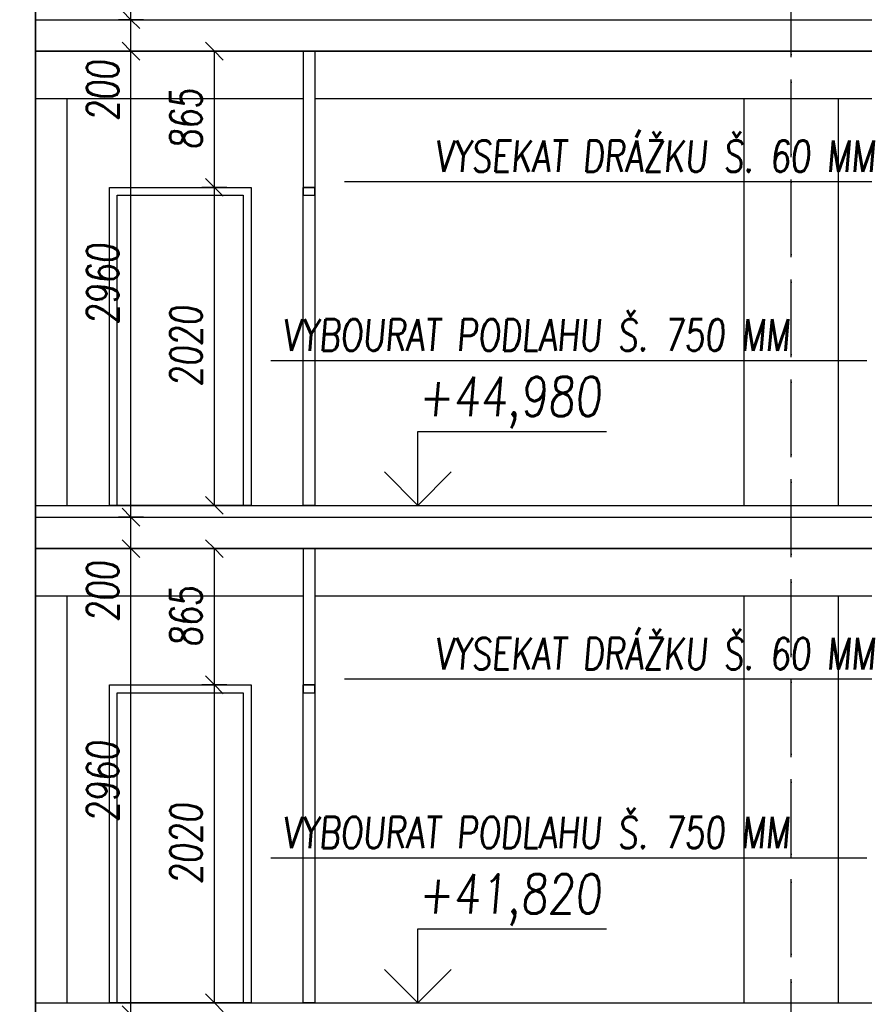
# Model space of a CAD drawing. Header units: millimetres. Extents: x 22267 to 193155, y 329430 to 541733.
# Tile 73 of 89: x 146037 to 151401, y 386341 to 392595. Entities that reach past the tile are written whole.
import ezdxf

# ---------------------------------------------------------------- set-up
doc = ezdxf.new("R2010")
doc.units = ezdxf.units.MM
doc.linetypes.add('ČERCHOVANÁ', pattern=[25.4, 12.7, -6.35, 0, -6.35])
for name, color, linetype in [('BOURÁNÍ PŘÍČEK', 30, 'Continuous'), ('KOTY', 7, 'Continuous'), ('KOTY_100', 7, 'Continuous'), ('KÓTY BP PODLAHA', 255, 'Continuous'), ('KÓTY BP PŘÍČKY', 255, 'Continuous'), ('OSY', 7, 'Continuous'), ('TENKA', 4, 'Continuous'), ('TLUSTA', 2, 'Continuous'), ('ŽB', 1, 'Continuous')]:
    doc.layers.add(name, color=color, linetype=linetype)
doc.styles.add('CS-ROMANS', font='romans.shx', dxfattribs={"width": 0.75, "oblique": 5})
doc.styles.add('CS-ROMANS_100', font='romans.shx', dxfattribs={"width": 0.75, "oblique": 5, "height": 200})
doc.styles.add('ROMANS', font='romans.shx', dxfattribs={"width": 0.75, "oblique": 5, "height": 200})
doc.dimstyles.new('A_KÓTA_100', dxfattribs={"dimtxt": 200, "dimasz": 4, "dimexe": 100, "dimexo": 1500, "dimgap": 80, "dimtad": 1, "dimdec": 0, "dimdsep": 46, "dimtxsty": 'CS-ROMANS_100', "dimblk": 'KOT_CARA20', "dimcen": 90, "dimse1": 1, "dimse2": 1, "dimclrd": 256, "dimclre": 256, "dimclrt": 256, "dimadec": 0, "dimazin": 0, "dimtfac": 1, "dimtdec": 0, "dimtix": 1, "dimtmove": 2, "dimatfit": 3, "dimldrblk": 'OBLIQUE', "dimfxl": 1, "dimfxlon": 1, "dimtolj": 1, "dimarcsym": 0})

# ---------------------------------------------------------------- blocks, each defined once
blk = doc.blocks.new('VÝŠKOVÁ KÓTA 1')
at = {"ltscale": 0.25}
for p, q in [((0, 3.758), (9.586, 3.758)), ((0, 0), (0, 3.758)), ((0, 0), (-1.697, 1.697)), ((0, 0), (1.697, 1.697))]:
    blk.add_line(p, q, dxfattribs=at)
at = {"style": 'ROMANS', "oblique": 5, "width": 0.8}
blk.add_attdef('VÝŠKA', (0, 4.539), '', height=2, dxfattribs=at)
blk = doc.blocks.new('KOT_CARA20')
for p, q in [((0, 20), (0, -20)), ((0, 0), (-14.1, -14.1)), ((0, 0), (14.1, 14.1))]:
    blk.add_line(p, q)
blk = doc.blocks.new('*D3378')
at = {"layer": 'Defpoints', "color": 0, "transparency": 16777216}
for p in [(146743.9, 389235.5), (147022.8, 389235.5), (146981.9, 386275.5)]:
    blk.add_point(p, dxfattribs=at)
at = {"layer": 'KOTY_100', "lineweight": -2, "transparency": 16777216}
blk.add_line((146743.9, 386279.5), (146743.9, 389231.5), dxfattribs=at)
at = {"layer": 'KOTY_100', "lineweight": -2, "transparency": 16777216, "xscale": 4, "yscale": 4, "zscale": 4}
for p, rotation in [((146743.9, 389235.5), 90), ((146743.9, 386275.5), 270)]:
    blk.add_blockref('KOT_CARA20', p, dxfattribs=dict(at, rotation=rotation))
at = {"layer": 'KOTY_100', "transparency": 16777216, "insert": (146563.9, 387755.5), "char_height": 200, "attachment_point": 5, "rotation": 90, "style": 'CS-ROMANS_100'}
blk.add_mtext('\\A1;2960', dxfattribs=at)
blk = doc.blocks.new('_OBLIQUE')
at = {"color": 0, "linetype": 'ByBlock', "ltscale": 15}
blk.add_line((-0.5, -0.5), (0.5, 0.5), dxfattribs=at)
blk = doc.blocks.new('*D3379')
at = {"layer": 'Defpoints', "color": 0, "transparency": 16777216}
for p in [(146743.9, 389435.5), (146993.7, 389435.5), (147022.8, 389235.5)]:
    blk.add_point(p, dxfattribs=at)
at = {"layer": 'KOTY_100', "lineweight": -2, "transparency": 16777216}
blk.add_line((146743.9, 389239.5), (146743.9, 389431.5), dxfattribs=at)
at = {"layer": 'KOTY_100', "lineweight": -2, "transparency": 16777216, "xscale": 4, "yscale": 4, "zscale": 4}
for p, rotation in [((146743.9, 389435.5), 90), ((146743.9, 389235.5), 270)]:
    blk.add_blockref('KOT_CARA20', p, dxfattribs=dict(at, rotation=rotation))
at = {"layer": 'KOTY_100', "transparency": 16777216, "insert": (146563.9, 388962.9), "char_height": 200, "attachment_point": 5, "rotation": 90, "style": 'CS-ROMANS_100'}
blk.add_mtext('\\A1;200', dxfattribs=at)
blk = doc.blocks.new('*D3380')
at = {"layer": 'Defpoints', "color": 0, "transparency": 16777216}
for p in [(146743.9, 392395.5), (147072.8, 392395.5), (146993.7, 389435.5)]:
    blk.add_point(p, dxfattribs=at)
at = {"layer": 'KOTY_100', "lineweight": -2, "transparency": 16777216}
blk.add_line((146743.9, 389439.5), (146743.9, 392391.5), dxfattribs=at)
at = {"layer": 'KOTY_100', "lineweight": -2, "transparency": 16777216, "xscale": 4, "yscale": 4, "zscale": 4}
for p, rotation in [((146743.9, 392395.5), 90), ((146743.9, 389435.5), 270)]:
    blk.add_blockref('KOT_CARA20', p, dxfattribs=dict(at, rotation=rotation))
at = {"layer": 'KOTY_100', "transparency": 16777216, "insert": (146563.9, 390915.5), "char_height": 200, "attachment_point": 5, "rotation": 90, "style": 'CS-ROMANS_100'}
blk.add_mtext('\\A1;2960', dxfattribs=at)
blk = doc.blocks.new('*D3381')
at = {"layer": 'Defpoints', "color": 0, "transparency": 16777216}
for p in [(146743.9, 392595.5), (147088.2, 392595.5), (147072.8, 392395.5)]:
    blk.add_point(p, dxfattribs=at)
at = {"layer": 'KOTY_100', "lineweight": -2, "transparency": 16777216}
blk.add_line((146743.9, 392399.5), (146743.9, 392591.5), dxfattribs=at)
at = {"layer": 'KOTY_100', "lineweight": -2, "transparency": 16777216, "xscale": 4, "yscale": 4, "zscale": 4}
for p, rotation in [((146743.9, 392595.5), 90), ((146743.9, 392395.5), 270)]:
    blk.add_blockref('KOT_CARA20', p, dxfattribs=dict(at, rotation=rotation))
at = {"layer": 'KOTY_100', "transparency": 16777216, "insert": (146563.9, 392144.2), "char_height": 200, "attachment_point": 5, "rotation": 90, "style": 'CS-ROMANS_100'}
blk.add_mtext('\\A1;200', dxfattribs=at)
blk = doc.blocks.new('*D3382')
at = {"layer": 'Defpoints', "color": 0, "transparency": 16777216}
for p in [(146743.9, 395555.5), (147021.1, 395555.5), (147088.2, 392595.5)]:
    blk.add_point(p, dxfattribs=at)
at = {"layer": 'KOTY_100', "lineweight": -2, "transparency": 16777216}
blk.add_line((146743.9, 392599.5), (146743.9, 395551.5), dxfattribs=at)
at = {"layer": 'KOTY_100', "lineweight": -2, "transparency": 16777216, "xscale": 4, "yscale": 4, "zscale": 4}
for p, rotation in [((146743.9, 395555.5), 90), ((146743.9, 392595.5), 270)]:
    blk.add_blockref('KOT_CARA20', p, dxfattribs=dict(at, rotation=rotation))
at = {"layer": 'KOTY_100', "transparency": 16777216, "insert": (146563.9, 394075.5), "char_height": 200, "attachment_point": 5, "rotation": 90, "style": 'CS-ROMANS_100'}
blk.add_mtext('\\A1;2960', dxfattribs=at)
blk = doc.blocks.new('*D3486')
at = {"layer": 'Defpoints', "color": 0, "transparency": 16777216}
for p in [(147273.6, 388370.5), (147837.4, 388370.5), (147761.9, 386350.5)]:
    blk.add_point(p, dxfattribs=at)
at = {"layer": 'KÓTY BP PŘÍČKY', "lineweight": -2, "transparency": 16777216}
blk.add_line((147273.6, 386354.5), (147273.6, 388366.5), dxfattribs=at)
at = {"layer": 'KÓTY BP PŘÍČKY', "lineweight": -2, "transparency": 16777216, "xscale": 4, "yscale": 4, "zscale": 4}
for p, rotation in [((147273.6, 388370.5), 90), ((147273.6, 386350.5), 270)]:
    blk.add_blockref('KOT_CARA20', p, dxfattribs=dict(at, rotation=rotation))
at = {"layer": 'KÓTY BP PŘÍČKY', "transparency": 16777216, "insert": (147093.6, 387360.5), "char_height": 200, "attachment_point": 5, "rotation": 90, "style": 'CS-ROMANS_100'}
blk.add_mtext('\\A1;2020', dxfattribs=at)
blk = doc.blocks.new('*D3487')
at = {"layer": 'Defpoints', "color": 0, "transparency": 16777216}
for p in [(147273.6, 389235.5), (147552.4, 389235.5), (147837.4, 388370.5)]:
    blk.add_point(p, dxfattribs=at)
at = {"layer": 'KÓTY BP PŘÍČKY', "lineweight": -2, "transparency": 16777216}
blk.add_line((147273.6, 388374.5), (147273.6, 389231.5), dxfattribs=at)
at = {"layer": 'KÓTY BP PŘÍČKY', "lineweight": -2, "transparency": 16777216, "xscale": 4, "yscale": 4, "zscale": 4}
for p, rotation in [((147273.6, 389235.5), 90), ((147273.6, 388370.5), 270)]:
    blk.add_blockref('KOT_CARA20', p, dxfattribs=dict(at, rotation=rotation))
at = {"layer": 'KÓTY BP PŘÍČKY', "transparency": 16777216, "insert": (147093.6, 388803), "char_height": 200, "attachment_point": 5, "rotation": 90, "style": 'CS-ROMANS_100'}
blk.add_mtext('\\A1;865', dxfattribs=at)
blk = doc.blocks.new('*D3488')
at = {"layer": 'Defpoints', "color": 0, "transparency": 16777216}
for p in [(147273.6, 391530.5), (147837.4, 391530.5), (147761.9, 389510.5)]:
    blk.add_point(p, dxfattribs=at)
at = {"layer": 'KÓTY BP PŘÍČKY', "lineweight": -2, "transparency": 16777216}
blk.add_line((147273.6, 389514.5), (147273.6, 391526.5), dxfattribs=at)
at = {"layer": 'KÓTY BP PŘÍČKY', "lineweight": -2, "transparency": 16777216, "xscale": 4, "yscale": 4, "zscale": 4}
for p, rotation in [((147273.6, 391530.5), 90), ((147273.6, 389510.5), 270)]:
    blk.add_blockref('KOT_CARA20', p, dxfattribs=dict(at, rotation=rotation))
at = {"layer": 'KÓTY BP PŘÍČKY', "transparency": 16777216, "insert": (147093.6, 390520.5), "char_height": 200, "attachment_point": 5, "rotation": 90, "style": 'CS-ROMANS_100'}
blk.add_mtext('\\A1;2020', dxfattribs=at)
blk = doc.blocks.new('*D3489')
at = {"layer": 'Defpoints', "color": 0, "transparency": 16777216}
for p in [(147273.6, 392395.5), (147552.4, 392395.5), (147837.4, 391530.5)]:
    blk.add_point(p, dxfattribs=at)
at = {"layer": 'KÓTY BP PŘÍČKY', "lineweight": -2, "transparency": 16777216}
blk.add_line((147273.6, 391534.5), (147273.6, 392391.5), dxfattribs=at)
at = {"layer": 'KÓTY BP PŘÍČKY', "lineweight": -2, "transparency": 16777216, "xscale": 4, "yscale": 4, "zscale": 4}
for p, rotation in [((147273.6, 392395.5), 90), ((147273.6, 391530.5), 270)]:
    blk.add_blockref('KOT_CARA20', p, dxfattribs=dict(at, rotation=rotation))
at = {"layer": 'KÓTY BP PŘÍČKY', "transparency": 16777216, "insert": (147093.6, 391963), "char_height": 200, "attachment_point": 5, "rotation": 90, "style": 'CS-ROMANS_100'}
blk.add_mtext('\\A1;865', dxfattribs=at)

msp = doc.modelspace()

# ---------------------------------------------------------------- linework, layer by layer
at = {"layer": 'BOURÁNÍ PŘÍČEK'}
for points in [[(146137.4, 406325.5), (146137.4, 335810.5)], [(147837.4, 392395.5), (147837.4, 391530.5)], [(147912.4, 392395.5), (147912.4, 391530.5)], [(147837.4, 389235.5), (147837.4, 388370.5)], [(147912.4, 389235.5), (147912.4, 388370.5)]]:
    msp.add_lwpolyline(points, dxfattribs=at)
for points in [[(147507.4, 389510.5), (146607.4, 389510.5), (146607.4, 391530.5), (147507.4, 391530.5)], [(146607.4, 391530.5), (147507.4, 391530.5), (147507.4, 389510.5), (146607.4, 389510.5)], [(147912.4, 391530.5), (147837.4, 391530.5), (147837.4, 391480.5), (147912.4, 391480.5)], [(147912.4, 389510.5), (147837.4, 389510.5), (147837.4, 391530.5), (147912.4, 391530.5)], [(147837.4, 391530.5), (147912.4, 391530.5), (147912.4, 389510.5), (147837.4, 389510.5)], [(147457.4, 389510.5), (146657.4, 389510.5), (146657.4, 391480.5), (147457.4, 391480.5)], [(147507.4, 386350.5), (146607.4, 386350.5), (146607.4, 388370.5), (147507.4, 388370.5)], [(146607.4, 388370.5), (147507.4, 388370.5), (147507.4, 386350.5), (146607.4, 386350.5)], [(147912.4, 388370.5), (147837.4, 388370.5), (147837.4, 388320.5), (147912.4, 388320.5)], [(147912.4, 386350.5), (147837.4, 386350.5), (147837.4, 388370.5), (147912.4, 388370.5)], [(147837.4, 388370.5), (147912.4, 388370.5), (147912.4, 386350.5), (147837.4, 386350.5)], [(147457.4, 386350.5), (146657.4, 386350.5), (146657.4, 388320.5), (147457.4, 388320.5)]]:
    msp.add_lwpolyline(points, close=True, dxfattribs=at)
at = {"layer": 'KOTY', "linetype": 'ByBlock'}
for p, q in [((148243.2, 389510.5), (149560.3, 389510.5)), ((148243.2, 386350.5), (149560.3, 386350.5))]:
    msp.add_line(p, q, dxfattribs=at)
at = {"layer": 'KÓTY BP PODLAHA'}
for p, q in [((148099.2, 391567.7), (151900.1, 391567.7)), ((147632.4, 390431.6), (151418.4, 390431.6)), ((148099.2, 388407.7), (151900.1, 388407.7)), ((147632.4, 387271.6), (151418.4, 387271.6))]:
    msp.add_line(p, q, dxfattribs=at)
at = {"layer": 'OSY', "linetype": 'ČERCHOVANÁ', "ltscale": 25}
for points in [[(146137.4, 331387.3), (146137.4, 408305.5)], [(150937.4, 339185.5), (150937.4, 408305.5)], [(150937.4, 331387.3), (150937.4, 408305.5)]]:
    msp.add_lwpolyline(points, dxfattribs=at)
at = {"layer": 'TENKA'}
for points in [[(146137.4, 392595.5), (152737.4, 392595.5)], [(147912.4, 392095.5), (152737.4, 392095.5), (152737.4, 392395.5), (146137.4, 392395.5), (146137.4, 392095.5), (147837.4, 392095.5)], [(146337.4, 392095.5), (146337.4, 389510.5)], [(150637.4, 392095.5), (150637.4, 389510.5)], [(151237.4, 389510.5), (151237.4, 392095.5)], [(146137.4, 389435.5), (152737.4, 389435.5)], [(147912.4, 388935.5), (152737.4, 388935.5), (152737.4, 389235.5), (146137.4, 389235.5), (146137.4, 388935.5), (147837.4, 388935.5)], [(146337.4, 388935.5), (146337.4, 386350.5)], [(150637.4, 388935.5), (150637.4, 386350.5)], [(151237.4, 386350.5), (151237.4, 388935.5)]]:
    msp.add_lwpolyline(points, dxfattribs=at)
at = {"layer": 'TLUSTA'}
for points in [[(146137.4, 392395.5), (152737.4, 392395.5)], [(146137.4, 389510.5), (152737.4, 389510.5)], [(146137.4, 389235.5), (152737.4, 389235.5)], [(146137.4, 386350.5), (152737.4, 386350.5)]]:
    msp.add_lwpolyline(points, dxfattribs=at)
at = {"layer": 'ŽB'}
for points in [[(145937.4, 336000.5), (146137.4, 336000.5), (146137.4, 402150.5), (145937.4, 402150.5)], [(146137.4, 392595.5), (152737.4, 392595.5), (152737.4, 392395.5), (146137.4, 392395.5)], [(146137.4, 389435.5), (152737.4, 389435.5), (152737.4, 389235.5), (146137.4, 389235.5)]]:
    msp.add_lwpolyline(points, close=True, dxfattribs=at)

# ---------------------------------------------------------------- block references
at = {"layer": 'KOTY', "xscale": 125, "yscale": 125, "zscale": 125}
for p, values in [((148566.1, 389510.5), {'VÝŠKA': '+44,980'}), ((148566.1, 386350.5), {'VÝŠKA': '+41,820'})]:
    msp.add_blockref('VÝŠKOVÁ KÓTA 1', p, dxfattribs=at).add_auto_attribs(values)

# ---------------------------------------------------------------- texts
at = {"layer": 'KÓTY BP PODLAHA', "ltscale": 15, "style": 'CS-ROMANS', "oblique": 5, "width": 0.75}
for s, p in [('VYSEKAT DRÁŽKU Š. 60 MM', (148673.3, 391628.6)), ('VYBOURAT PODLAHU Š. 750 MM ', (147705.9, 390492.6)), ('VYSEKAT DRÁŽKU Š. 60 MM', (148673.3, 388468.6)), ('VYBOURAT PODLAHU Š. 750 MM ', (147705.9, 387332.6))]:
    msp.add_text(s, height=200, dxfattribs=at).set_placement(p)

# ---------------------------------------------------------------- dimensions: what is measured, and where the dimension line sits
at = {"layer": 'KOTY_100'}
for base, p1, p2, picture, middle in [((146743.9, 395555.5), (147088.2, 392595.5), (147021.1, 395555.5), '*D3382', (146563.9, 394075.5)), ((146743.9, 392395.5), (146993.7, 389435.5), (147072.8, 392395.5), '*D3380', (146563.9, 390915.5)), ((146743.9, 389235.5), (146981.9, 386275.5), (147022.8, 389235.5), '*D3378', (146563.9, 387755.5))]:
    dim = msp.add_linear_dim(base=base, p1=p1, p2=p2, angle=90, dimstyle='A_KÓTA_100', dxfattribs=at)
    dim.commit()
    dim.dimension.update_dxf_attribs({"geometry": picture, "text_midpoint": middle})
for base, p1, p2, picture, middle in [((146743.9, 392595.5), (147072.8, 392395.5), (147088.2, 392595.5), '*D3381', (146563.9, 392144.2)), ((146743.9, 389435.5), (147022.8, 389235.5), (146993.7, 389435.5), '*D3379', (146563.9, 388962.9))]:
    dim = msp.add_linear_dim(base=base, p1=p1, p2=p2, angle=90, dimstyle='A_KÓTA_100', dxfattribs=at)
    dim.commit()
    dim.dimension.update_dxf_attribs({"geometry": picture, "text_midpoint": middle, "dimtype": 160})
at = {"layer": 'KÓTY BP PŘÍČKY'}
for base, p1, p2, picture, middle in [((147273.6, 392395.5), (147837.4, 391530.5), (147552.4, 392395.5), '*D3489', (147093.6, 391963)), ((147273.6, 391530.5), (147761.9, 389510.5), (147837.4, 391530.5), '*D3488', (147093.6, 390520.5)), ((147273.6, 389235.5), (147837.4, 388370.5), (147552.4, 389235.5), '*D3487', (147093.6, 388803)), ((147273.6, 388370.5), (147761.9, 386350.5), (147837.4, 388370.5), '*D3486', (147093.6, 387360.5))]:
    dim = msp.add_linear_dim(base=base, p1=p1, p2=p2, angle=90, dimstyle='A_KÓTA_100', dxfattribs=at)
    dim.commit()
    dim.dimension.update_dxf_attribs({"geometry": picture, "text_midpoint": middle})

doc.saveas('drawing.dxf')
